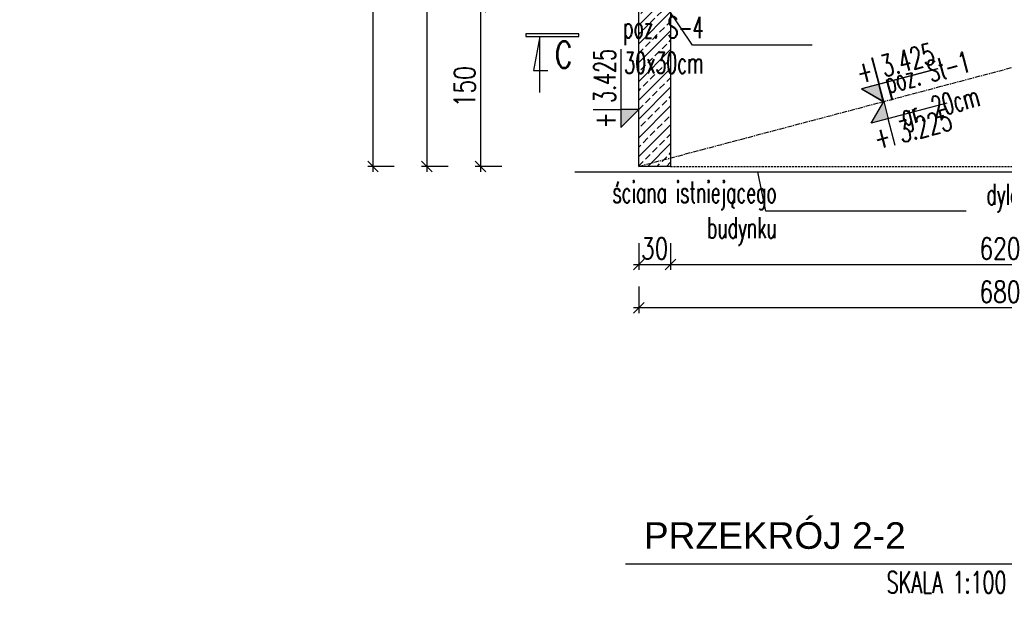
# Model space of a CAD drawing. Header units: millimetres. Extents: x -303 to 588072, y -379 to 357555.
# Tile 8 of 88: x 537426 to 538353, y 331606 to 332158. Entities that reach past the tile are written whole.
import ezdxf

# ---------------------------------------------------------------- set-up
doc = ezdxf.new("R2010")
doc.units = ezdxf.units.MM
doc.header["$LTSCALE"] = 0.15
doc.header["$MEASUREMENT"] = 0
doc.header["$PDSIZE"] = -5
doc.linetypes.add('CENTER', pattern=[50.8, 31.75, -6.35, 6.35, -6.35])
doc.linetypes.add('DASHED', pattern=[19.05, 12.7, -6.35])
for name, color, linetype in [('1', 2, 'Continuous'), ('3', 4, 'Continuous'), ('5', 8, 'Continuous'), ('RFD_1', 2, 'Continuous'), ('RFD_2', 4, 'DASHED'), ('RFD_4', 6, 'CENTER'), ('RFD_5', 8, 'Continuous'), ('RFD_5 @ 10', 8, 'Continuous')]:
    doc.layers.add(name, color=color, linetype=linetype)
doc.styles.add('ARIAL', font='arial.ttf')
doc.styles.get("Standard").update_dxf_attribs({"font": 'simplex.shx', "width": 0.75})
doc.styles.add('txt3', font='simplex.shx', dxfattribs={"width": 0.75, "height": 20})
doc.dimstyles.new('opis 1.1', dxfattribs={"dimscale": 0, "dimtxt": 2, "dimasz": 1, "dimexe": 0.5, "dimexo": 1, "dimgap": 0, "dimtad": 0, "dimdec": 1, "dimrnd": 0.5, "dimdsep": 46, "dimtxsty": 'Standard', "dimblk1": 'OBLIQUE', "dimblk2": 'OBLIQUE', "dimsah": 1, "dimcen": 1, "dimdle": 0.5, "dimclrd": 256, "dimclre": 256, "dimclrt": 4, "dimadec": 0, "dimazin": 2, "dimtm": 1e-09, "dimtfac": 0.75, "dimtdec": 1, "dimtmove": 0, "dimatfit": 3, "dimfxl": 0, "dimtvp": 0.75, "dimtolj": 1, "dimtzin": 0, "dimlwd": -1, "dimlwe": -1, "dimarcsym": 0})

# ---------------------------------------------------------------- blocks, each defined once
blk = doc.blocks.new('_Oblique')
at = {"color": 0, "linetype": 'ByBlock', "lineweight": -2}
blk.add_line((-0.5, -0.5), (0.5, 0.5), dxfattribs=at)
blk = doc.blocks.new('*D1056')
at = {"layer": 'Defpoints', "color": 0, "lineweight": 80}
for p in [(-275.01, 336819), (538047.96, 336819), (1, 0)]:
    blk.add_point(p, dxfattribs=at)
at = {"layer": 'RFD_5'}
for p, q in [((-255.01, 336819), (-280.01, 336819)), ((-275.01, -5), (-275.01, 336824)), ((-255.01, 0), (-280.01, 0))]:
    blk.add_line(p, q, dxfattribs=at)
at = {"layer": 'RFD_5', "xscale": 10, "yscale": 10, "zscale": 10}
for p, rotation in [((-275.01, 336819), 90), ((-275.01, 0), 270)]:
    blk.add_blockref('_Oblique', p, dxfattribs=dict(at, rotation=rotation))
at = {"layer": 'RFD_5', "color": 4, "insert": (-290.01, 168409.5), "char_height": 20, "attachment_point": 5, "rotation": 90}
blk.add_mtext('\\A1;336819', dxfattribs=at)
blk = doc.blocks.new('*D1178')
at = {"layer": 'Defpoints', "color": 0, "lineweight": 80}
for p in [(538009, 332019.58), (538039, 332019.58), (538039, 331927.35)]:
    blk.add_point(p, dxfattribs=at)
at = {"layer": 'RFD_5'}
for p, q in [((538009, 331947.35), (538009, 331922.35)), ((538039, 331947.35), (538039, 331922.35)), ((538004, 331927.35), (538044, 331927.35))]:
    blk.add_line(p, q, dxfattribs=at)
at = {"layer": 'RFD_5', "xscale": 10, "yscale": 10, "zscale": 10, "rotation": 180}
blk.add_blockref('_Oblique', (538009, 331927.35), dxfattribs=at)
at = {"layer": 'RFD_5', "xscale": 10, "yscale": 10, "zscale": 10}
blk.add_blockref('_Oblique', (538039, 331927.35), dxfattribs=at)
at = {"layer": 'RFD_5', "color": 4, "insert": (538024, 331942.35), "char_height": 20, "attachment_point": 5}
blk.add_mtext('\\A1;30', dxfattribs=at)
blk = doc.blocks.new('*D1179')
at = {"layer": 'Defpoints', "color": 0, "lineweight": 80}
for p in [(538039, 332019.58), (538659, 332019.58), (538659, 331927.35)]:
    blk.add_point(p, dxfattribs=at)
at = {"layer": 'RFD_5'}
for p, q in [((538039, 331947.35), (538039, 331922.35)), ((538659, 331947.35), (538659, 331922.35)), ((538034, 331927.35), (538664, 331927.35))]:
    blk.add_line(p, q, dxfattribs=at)
at = {"layer": 'RFD_5', "xscale": 10, "yscale": 10, "zscale": 10, "rotation": 180}
blk.add_blockref('_Oblique', (538039, 331927.35), dxfattribs=at)
at = {"layer": 'RFD_5', "xscale": 10, "yscale": 10, "zscale": 10}
blk.add_blockref('_Oblique', (538659, 331927.35), dxfattribs=at)
at = {"layer": 'RFD_5', "color": 4, "insert": (538349, 331942.35), "char_height": 20, "attachment_point": 5}
blk.add_mtext('\\A1;620', dxfattribs=at)
blk = doc.blocks.new('*D1181')
at = {"layer": 'Defpoints', "color": 0, "lineweight": 80}
for p in [(538009, 332019.58), (538689, 332019.58), (538009, 331886.56)]:
    blk.add_point(p, dxfattribs=at)
at = {"layer": 'RFD_5'}
for p, q in [((538009, 331906.56), (538009, 331881.56)), ((538689, 331906.56), (538689, 331881.56)), ((538694, 331886.56), (538004, 331886.56))]:
    blk.add_line(p, q, dxfattribs=at)
at = {"layer": 'RFD_5', "xscale": 10, "yscale": 10, "zscale": 10, "rotation": 180}
blk.add_blockref('_Oblique', (538009, 331886.56), dxfattribs=at)
at = {"layer": 'RFD_5', "xscale": 10, "yscale": 10, "zscale": 10}
blk.add_blockref('_Oblique', (538689, 331886.56), dxfattribs=at)
at = {"layer": 'RFD_5', "color": 4, "insert": (538349, 331901.56), "char_height": 20, "attachment_point": 5}
blk.add_mtext('\\A1;680', dxfattribs=at)
blk = doc.blocks.new('*D1207')
at = {"layer": 'Defpoints', "color": 0, "lineweight": 80}
for p in [(538105.44, 332169.64), (537860.17, 332019.58), (538069.24, 332019.58)]:
    blk.add_point(p, dxfattribs=at)
at = {"layer": 'RFD_5'}
for p, q in [((537860.17, 332174.64), (537860.17, 332014.58)), ((537880.17, 332169.64), (537855.17, 332169.64)), ((537880.17, 332019.58), (537855.17, 332019.58))]:
    blk.add_line(p, q, dxfattribs=at)
at = {"layer": 'RFD_5', "xscale": 10, "yscale": 10, "zscale": 10}
for p, rotation in [((537860.17, 332169.64), 90), ((537860.17, 332019.58), 270)]:
    blk.add_blockref('_Oblique', p, dxfattribs=dict(at, rotation=rotation))
at = {"layer": 'RFD_5', "color": 4, "insert": (537845.17, 332094.61), "char_height": 20, "attachment_point": 5, "rotation": 90}
blk.add_mtext('\\A1;150', dxfattribs=at)
blk = doc.blocks.new('*D1216')
at = {"layer": 'Defpoints', "color": 0, "lineweight": 80}
for p in [(538009, 332565.77), (537809.58, 332019.58), (538039, 332019.58)]:
    blk.add_point(p, dxfattribs=at)
at = {"layer": 'RFD_5'}
for p, q in [((537829.58, 332565.77), (537804.58, 332565.77)), ((537809.58, 332570.77), (537809.58, 332014.58)), ((537829.58, 332019.58), (537804.58, 332019.58))]:
    blk.add_line(p, q, dxfattribs=at)
at = {"layer": 'RFD_5', "xscale": 10, "yscale": 10, "zscale": 10}
for p, rotation in [((537809.58, 332565.77), 90), ((537809.58, 332019.58), 270)]:
    blk.add_blockref('_Oblique', p, dxfattribs=dict(at, rotation=rotation))
at = {"layer": 'RFD_5', "color": 4, "insert": (537794.58, 332292.68), "char_height": 20, "attachment_point": 5, "rotation": 90}
blk.add_mtext('\\A1;546', dxfattribs=at)
blk = doc.blocks.new('*D1225')
at = {"layer": 'Defpoints', "color": 0, "lineweight": 80}
for p in [(537918.1, 332632.6), (537758.92, 332019.58), (538069.24, 332019.58)]:
    blk.add_point(p, dxfattribs=at)
at = {"layer": 'RFD_5'}
for p, q in [((537758.92, 332637.6), (537758.92, 332014.58)), ((537778.92, 332632.6), (537753.92, 332632.6)), ((537778.92, 332019.58), (537753.92, 332019.58))]:
    blk.add_line(p, q, dxfattribs=at)
at = {"layer": 'RFD_5', "xscale": 10, "yscale": 10, "zscale": 10}
for p, rotation in [((537758.92, 332632.6), 90), ((537758.92, 332019.58), 270)]:
    blk.add_blockref('_Oblique', p, dxfattribs=dict(at, rotation=rotation))
at = {"layer": 'RFD_5', "color": 4, "insert": (537743.92, 332326.09), "char_height": 20, "attachment_point": 5, "rotation": 90}
blk.add_mtext('\\A1;613', dxfattribs=at)
blk = doc.blocks.new('asdddd')
at = {"layer": '5'}
blk.add_line((538151.36, 335098.69), (538077.55, 335098.69), dxfattribs=at)
at = {"layer": 'RFD_5'}
for points in [[(538094.32, 335124.77), (538094.32, 335098.69)], [(538077.55, 335098.69), (538094.32, 335081.92)], [(538094.32, 335081.92), (538094.32, 335098.69)]]:
    blk.add_lwpolyline(points, dxfattribs=at)
blk = doc.blocks.new('324r232')
at = {"layer": 'RFD_5'}
blk.add_hatch(color=256, dxfattribs=at).paths.add_polyline_path([(0, 16.56), (-16.56, 16.56), (0, 0)])
at = {"layer": '5'}
blk.add_line((56.33, 16.56), (-16.56, 16.56), dxfattribs=at)
at = {"layer": 'RFD_5'}
for points in [[(0, 42.33), (0, 16.56)], [(-16.56, 16.56), (0, 0)], [(0, 0), (0, 16.56)]]:
    blk.add_lwpolyline(points, dxfattribs=at)

msp = doc.modelspace()

# ---------------------------------------------------------------- hatches: boundary and pattern name
at = {"layer": 'RFD_5'}
h = msp.add_hatch(dxfattribs=at)
h.set_pattern_fill('ANSI33', color=256, scale=50)
edge = h.paths.add_edge_path()
edge.add_line((537938.09, 332632.61), (537925.23, 332605.5))
edge.add_line((537925.23, 332605.5), (538009, 332565.77))
edge.add_line((538009, 332565.77), (538009, 332019.58))
edge.add_line((538009, 332019.58), (538039, 332019.58))
edge.add_line((538039, 332019.58), (538039, 332169.64))
edge.add_line((538039, 332169.64), (538659, 332169.64))
edge.add_line((538659, 332169.64), (538659, 332019.58))
edge.add_line((538659, 332019.58), (538689, 332019.58))
edge.add_line((538689, 332019.58), (538689, 332199.64))
edge.add_line((538689, 332199.64), (538039, 332199.64))
edge.add_line((538039, 332199.64), (538039, 332584.75))
edge.add_line((538039, 332584.75), (537938.09, 332632.61))
h.paths.add_polyline_path([(538659, 332569.64), (538659, 332539.64), (538689, 332539.64), (538689, 332569.64)])

# ---------------------------------------------------------------- linework, layer by layer
at = {"layer": 'RFD_1'}
for points in [[(537938.09, 332632.61), (538039, 332584.75), (538039, 332199.64), (538689, 332199.64), (538689, 332019.58), (538659, 332019.58), (538659, 332169.64), (538039, 332169.64), (538039, 332019.58), (538009, 332019.58), (538009, 332565.77), (537925.23, 332605.5), (537938.09, 332632.61)], [(538689, 332199.66), (538689.01, 332199.66), (538689.01, 332019.6), (538659.01, 332019.6), (538659.01, 332169.66), (538039.01, 332169.66), (538039.01, 332019.6), (538009.01, 332019.6), (538009, 332565.77), (537925.23, 332605.5), (537938.09, 332632.61)], [(537916.02, 332089.23), (537916.02, 332141.87), (537909.88, 332109.75), (537923.4, 332109.75)]]:
    msp.add_lwpolyline(points, dxfattribs=at)
msp.add_lwpolyline([(537902.84, 332144.45), (537902.84, 332141.87), (537952.72, 332141.87), (537952.72, 332144.45)], close=True, dxfattribs=at)
at = {"layer": 'RFD_2'}
msp.add_line((538039, 332019.58), (538659, 332019.58), dxfattribs=at)
at = {"layer": 'RFD_4'}
msp.add_line((538009, 332019.58), (538689, 332199.64), dxfattribs=at)
at = {"layer": 'RFD_5'}
for p, q in [((537948.85, 332014.58), (538769.51, 332014.58)), ((537996.46, 331645.72), (538370.84, 331645.72))]:
    msp.add_line(p, q, dxfattribs=at)
for points in [[(538172.27, 332133.53), (538059.51, 332133.53), (538025.58, 332184.64)], [(538317.35, 331977.55), (538128.58, 331977.55), (538121.09, 332014.58)]]:
    msp.add_lwpolyline(points, dxfattribs=at)

# ---------------------------------------------------------------- block references
at = {"layer": 'RFD_5', "color": 3}
for p, rotation in [((103842.11, -129573.63), 14.83101547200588), ((873090.94, -206021.35), 90)]:
    msp.add_blockref('asdddd', p, dxfattribs=dict(at, rotation=rotation))
at = {"layer": 'RFD_5', "yscale": 1.012500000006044, "zscale": 1.012500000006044}
for p, xscale, rotation in [((538239.55, 332080.63), 1.012500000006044, 14.83101415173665), ((538009.02, 332072.97), 1.012500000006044, 89.99999867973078), ((538239.55, 332080.63), -1.012500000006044, 194.8310167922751)]:
    msp.add_blockref('324r232', p, dxfattribs=dict(at, xscale=xscale, rotation=rotation))
at = {"layer": 'RFD_5', "color": 3, "xscale": -1, "rotation": 194.8310154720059}
msp.add_blockref('asdddd', (-67698.75, 518263.77), dxfattribs=at)

# ---------------------------------------------------------------- texts
at = {"layer": '1', "insert": (538137.08, 331672.06), "char_height": 25, "attachment_point": 5, "style": 'ARIAL'}
msp.add_mtext('PRZEKRÓJ 2-2', dxfattribs=at)
at = {"layer": '3', "color": 4, "char_height": 20, "attachment_point": 6, "style": 'txt3'}
for s, insert, rotation in [('{\\Fsimplex.shx;\\W7.63158; }{\\A1;\\W0.80000x;poz. S-4}\\P{\\Fsimplex.shx;\\W7.63158; }{\\A1;\\W0.80000x;30x30cm}', (538069.95, 332133.7, 40), 359.99978), ('{\\Fsimplex.shx;\\W7.84211; }{\\A1;\\W0.80000x;poz. St-1}\\P{\\Fsimplex.shx;\\W7.84211; }{\\A1;\\W0.80000x;gr. 20cm}', (538325.31, 332099.37, 40), 14.956), ('{\\Fsimplex.shx;\\W7.89474;  }{\\A1;\\W0.80000x;ściana istniejącego}\\P{\\Fsimplex.shx;\\W7.89474;  }{\\A1;\\W0.80000x;budynku}', (538139.02, 331975.25, 40), 359.99978), ('{\\Fsimplex.shx;\\W5.81579;  }{\\A1;\\W0.80000x;dylatacja 5cm}', (538451.5, 331989.94), 359.99978)]:
    msp.add_mtext(s, dxfattribs=dict(at, insert=insert, rotation=rotation))
at = {"layer": '3', "char_height": 20.25, "width": 129.9198, "style": 'txt3'}
for s, insert, attachment_point, rotation in [('{\\W0.65;+ 3.425}', (537966.84, 332130.09), 3, 90), ('{\\W0.65;+ 3.425}', (538283.97, 332136.03), 3, 14.83102), ('{\\W0.65;+ 3.225}', (538305.57, 332054.47), 9, 14.83101), ('{\\W0.65;SKALA 1:100}', (538242.29, 331638.35), 1, 360)]:
    msp.add_mtext(s, dxfattribs=dict(at, insert=insert, attachment_point=attachment_point, rotation=rotation))
at = {"layer": 'RFD_1', "insert": (537930.03, 332112.45), "char_height": 24.58, "width": 4558.2211, "attachment_point": 7}
msp.add_mtext('C', dxfattribs=at)

# ---------------------------------------------------------------- dimensions: what is measured, and where the dimension line sits
at = {"layer": 'RFD_5 @ 10', "color": 3}
for base, p1, p2, override, picture, middle in [((-275.01, 336819), (1, 0), (538047.96, 336819), {"dimscale": 0, "dimtmove": 1}, '*D1056', (-290.01, 168409.5)), ((537758.92, 332019.58), (537918.1, 332632.6), (538069.24, 332019.58), {"dimscale": 0}, '*D1225', (537743.92, 332326.09)), ((537809.58, 332019.58), (538009, 332565.77), (538039, 332019.58), {"dimscale": 0, "dimtmove": 1}, '*D1216', (537794.58, 332292.68)), ((537860.17, 332019.58), (538105.44, 332169.64), (538069.24, 332019.58), {"dimscale": 0, "dimtmove": 1}, '*D1207', (537845.17, 332094.61))]:
    dim = msp.add_linear_dim(base=base, p1=p1, p2=p2, angle=90, dimstyle='opis 1.1', override=override, dxfattribs=at)
    dim.commit()
    dim.dimension.update_dxf_attribs({"geometry": picture, "text_midpoint": middle})
for base, p1, p2, override, picture, middle in [((538039, 331927.35), (538009, 332019.58), (538039, 332019.58), {"dimscale": 0}, '*D1178', (538024, 331942.35)), ((538009, 331886.56), (538689, 332019.58), (538009, 332019.58), {"dimscale": 0}, '*D1181', (538349, 331901.56)), ((538659, 331927.35), (538039, 332019.58), (538659, 332019.58), {"dimscale": 0, "dimtmove": 1}, '*D1179', (538349, 331942.35))]:
    dim = msp.add_linear_dim(base=base, p1=p1, p2=p2, dimstyle='opis 1.1', override=override, dxfattribs=at)
    dim.commit()
    dim.dimension.update_dxf_attribs({"geometry": picture, "text_midpoint": middle})

doc.saveas('drawing.dxf')
